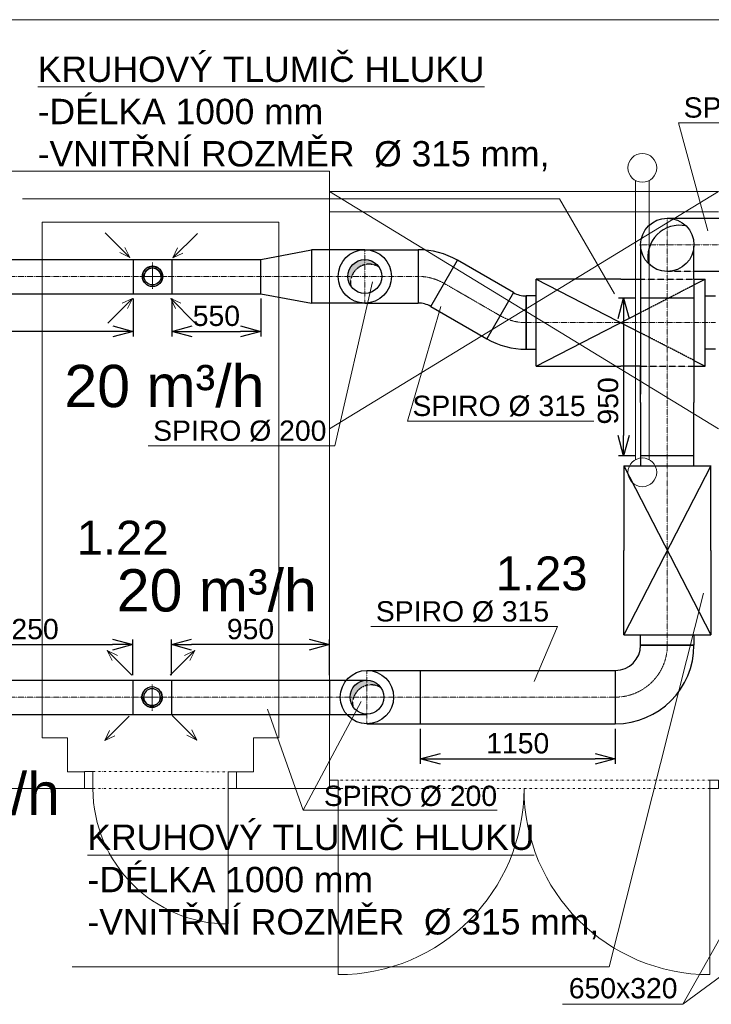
# Model space of a CAD drawing. Header units: millimetres. Extents: x 918337 to 1269480, y -257156 to -67477.
# Tile 16 of 114: x 1011481 to 1015572, y -135566 to -129744. Entities that reach past the tile are written whole.
import ezdxf

# ---------------------------------------------------------------- set-up
doc = ezdxf.new("R2010")
doc.units = ezdxf.units.MM
for name, pattern in [('ACAD_ISO10W100', [18.5, 12, -3, 0.5, -3]), ('DASHED', [0.75, 0.5, -0.25]), ('DĚLICÍ2', [15.875, 6.35, -3.175, 0, -3.175, 0, -3.175]), ('ČÁRKOVANÁ', [19.05, 12.7, -6.35])]:
    doc.linetypes.add(name, pattern=pattern)
doc.layers.get('0').update_dxf_attribs({"color": 8, "lineweight": 9})
for name, color, linetype, lineweight in [('1VZT - LEGENDY', 7, 'Continuous', 13), ('1VZT-POTRUBI', 4, 'Continuous', 30), ('1VZT-ČERCHOVANÁ', 7, 'ACAD_ISO10W100', 9), ('LEGENDY', 7, 'Continuous', 9), ('St_plocha_místnosti', 3, 'Continuous', 18)]:
    doc.layers.add(name, color=color, linetype=linetype, lineweight=lineweight)
doc.styles.add('Andy', font='arial.ttf')
doc.styles.get("Standard").update_dxf_attribs({"font": 'arial.ttf'})
doc.dimstyles.new('ISO-25', dxfattribs={"dimtxt": 2.5, "dimasz": 2.5, "dimexe": 1.25, "dimexo": 0.625, "dimtad": 1, "dimtxsty": 'Standard', "dimcen": 2.5, "dimadec": 0, "dimazin": 0, "dimtfac": 1, "dimtmove": 0, "dimatfit": 3, "dimfxl": 1, "dimarcsym": 0})

# ---------------------------------------------------------------- blocks, each defined once
blk = doc.blocks.new('DSDDSF')
at = {"linetype": 'DASHED', "ltscale": 0.5}
for q in [(-140516.8, 238348), (-140590.9, 238265.9), (-140516.8, 238191.8), (-140434.7, 238265.9)]:
    blk.add_line((-140516.8, 238265.9), q, dxfattribs=at)
at = {"layer": '1VZT - LEGENDY', "ltscale": 0.5}
for p, q in [((-140796.7, 238522.9), (-140651.4, 238377.7)), ((-140251.8, 238520), (-140397.1, 238374.7)), ((-140651.4, 238377.7), (-140711.3, 238406.3)), ((-140651.4, 238377.7), (-140680, 238437.6)), ((-140397.1, 238374.7), (-140368.5, 238434.6)), ((-140397.1, 238374.7), (-140337.2, 238403.3)), ((-140781.5, 237990.2), (-140636.2, 238135.5)), ((-140636.2, 238135.5), (-140696.2, 238106.9)), ((-140636.2, 238135.5), (-140664.8, 238075.6)), ((-140264, 237990.2), (-140409.3, 238135.5)), ((-140409.3, 238135.5), (-140380.7, 238075.6)), ((-140409.3, 238135.5), (-140349.4, 238106.9))]:
    blk.add_line(p, q, dxfattribs=at)
at = {"layer": '1VZT-POTRUBI', "ltscale": 0.5}
for radius in [60, 50]:
    blk.add_circle((-140516.8, 238265.9), radius, dxfattribs=at)
at = {"layer": '1VZT-POTRUBI'}
for radius, start, end in [(60, 326.44269, 213.55731), (50, 0, 180)]:
    blk.add_arc((-140516.8, 238265.9), radius, start, end, dxfattribs=at)
blk = doc.blocks.new('SDFSADFS')
at = {"linetype": 'DASHED', "ltscale": 0.5}
for q in [(-138765.2, 238958.4), (-138839.3, 238876.3), (-138765.2, 238802.2), (-138683.1, 238876.3)]:
    blk.add_line((-138765.2, 238876.3), q, dxfattribs=at)
at = {"layer": '1VZT - LEGENDY', "ltscale": 0.5}
for p, q in [((-138899.8, 238988.1), (-139045.1, 239133.3)), ((-139045.1, 239133.3), (-138985.2, 239104.7)), ((-139045.1, 239133.3), (-139016.5, 239073.4)), ((-138645.5, 238985.1), (-138500.2, 239130.4)), ((-138500.2, 239130.4), (-138560.2, 239101.8)), ((-138500.2, 239130.4), (-138528.9, 239070.5)), ((-138884.7, 238745.9), (-139030, 238600.6)), ((-138657.7, 238745.9), (-138512.4, 238600.6)), ((-139030, 238600.6), (-139001.4, 238660.6)), ((-138512.4, 238600.6), (-138541, 238660.6)), ((-139030, 238600.6), (-138970.1, 238629.2)), ((-138512.4, 238600.6), (-138572.4, 238629.2))]:
    blk.add_line(p, q, dxfattribs=at)
at = {"layer": '1VZT-POTRUBI', "color": 6, "ltscale": 0.5}
for radius in [60, 50]:
    blk.add_circle((-138765.2, 238876.3), radius, dxfattribs=at)
at = {"layer": '1VZT-POTRUBI', "color": 6}
for radius, start, end in [(60, 326.44269, 213.55731), (50, 0, 180)]:
    blk.add_arc((-138765.2, 238876.3), radius, start, end, dxfattribs=at)
blk = doc.blocks.new('ASXASA')
at = {"layer": '1VZT-POTRUBI', "color": 6, "ltscale": 0.1}
for p, q in [((1151246.3, -113586.3, -200), (1151246.3, -113071.3, -200)), ((1151746.3, -113071.3, -200), (1151246.3, -113071.3, -200)), ((1151246.3, -113586.3, -200), (1152246.3, -113071.3, -200)), ((1151246.3, -113071.3, -200), (1152246.3, -113586.3, -200)), ((1151746.3, -113071.3, -200), (1152246.3, -113071.3, -200)), ((1152246.3, -113586.3, -200), (1152246.3, -113071.3, -200)), ((1151186.3, -113171.3, -200), (1151186.3, -113486.3, -200)), ((1151246.3, -113171.3, -200), (1151186.3, -113171.3, -200)), ((1151246.3, -113486.3, -200), (1151246.3, -113171.3, -200)), ((1152246.3, -113486.3, -200), (1152246.3, -113171.3, -200)), ((1152246.3, -113171.3, -200), (1152306.3, -113171.3, -200)), ((1152306.3, -113171.3, -200), (1152306.3, -113486.3, -200)), ((1151186.3, -113486.3, -200), (1151246.3, -113486.3, -200)), ((1152306.3, -113486.3, -200), (1152246.3, -113486.3, -200)), ((1151246.3, -113586.3, -200), (1151746.3, -113586.3, -200)), ((1152246.3, -113586.3, -200), (1151746.3, -113586.3, -200))]:
    blk.add_line(p, q, dxfattribs=at)
blk = doc.blocks.new('_Open30')
at = {"color": 0, "linetype": 'ByBlock', "lineweight": -2}
for p, q in [((-1, 0.268), (0, 0)), ((0, 0), (-1, -0.268)), ((0, 0), (-1, 0))]:
    blk.add_line(p, q, dxfattribs=at)
blk = doc.blocks.new('*D803')
at = {"layer": '1VZT - LEGENDY', "color": 0, "lineweight": -2, "ltscale": 0.1, "transparency": 16777216}
for p, q in [((1004088.3, -131389.5), (1004088.2, -131614.8)), ((1012152.6, -131392.2), (1012152.5, -131617.4)), ((1012032.6, -131587.4), (1004208.2, -131584.8))]:
    blk.add_line(p, q, dxfattribs=at)
at = {"layer": 'Defpoints', "color": 0, "ltscale": 0.1, "transparency": 16777216}
for p in [(1004088.3, -131359.5), (1012152.6, -131362.2), (1004088.2, -131584.8)]:
    blk.add_point(p, dxfattribs=at)
at = {"layer": '1VZT - LEGENDY', "color": 0, "lineweight": -2, "ltscale": 0.1, "transparency": 16777216, "xscale": 120, "yscale": 120, "zscale": 120}
for p, rotation in [((1004088.2, -131584.8), 179.9812296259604), ((1012152.6, -131587.4), 359.9812296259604)]:
    blk.add_blockref('_Open30', p, dxfattribs=dict(at, rotation=rotation))
at = {"layer": '1VZT - LEGENDY', "color": 0, "ltscale": 0.1, "transparency": 16777216, "insert": (1008120.4, -131494.8), "char_height": 120, "attachment_point": 5, "rotation": 359.98123}
blk.add_mtext('8050', dxfattribs=at)
blk = doc.blocks.new('*D804')
at = {"layer": '1VZT - LEGENDY', "color": 0, "lineweight": -2, "ltscale": 0.1, "transparency": 16777216}
for p, q in [((1012381.3, -131392.2), (1012381.3, -131617.4)), ((1012907.7, -131392.2), (1012907.7, -131617.4)), ((1012501.3, -131587.4), (1012787.7, -131587.4))]:
    blk.add_line(p, q, dxfattribs=at)
at = {"layer": 'Defpoints', "color": 0, "ltscale": 0.1, "transparency": 16777216}
for p in [(1012381.3, -131362.2), (1012907.7, -131362.2), (1012907.7, -131587.4)]:
    blk.add_point(p, dxfattribs=at)
at = {"layer": '1VZT - LEGENDY', "color": 0, "lineweight": -2, "ltscale": 0.1, "transparency": 16777216, "xscale": 120, "yscale": 120, "zscale": 120, "rotation": 180}
blk.add_blockref('_Open30', (1012381.3, -131587.4), dxfattribs=at)
at = {"layer": '1VZT - LEGENDY', "color": 0, "lineweight": -2, "ltscale": 0.1, "transparency": 16777216, "xscale": 120, "yscale": 120, "zscale": 120}
blk.add_blockref('_Open30', (1012907.7, -131587.4), dxfattribs=at)
at = {"layer": '1VZT - LEGENDY', "color": 0, "ltscale": 0.1, "transparency": 16777216, "insert": (1012644.5, -131496.2), "char_height": 120, "attachment_point": 5}
blk.add_mtext('550', dxfattribs=at)
blk = doc.blocks.new('*D805')
at = {"layer": '1VZT - LEGENDY', "color": 0, "lineweight": -2, "ltscale": 0.1, "transparency": 16777216}
for p, q in [((1012378.1, -133619.9), (1012378.1, -133409.5)), ((1013314.3, -133619.9), (1013314.3, -133409.5)), ((1013194.3, -133439.5), (1012498.1, -133439.5))]:
    blk.add_line(p, q, dxfattribs=at)
at = {"layer": 'Defpoints', "color": 0, "ltscale": 0.1, "transparency": 16777216}
for p in [(1012378.1, -133439.5), (1012378.1, -133649.9), (1013314.3, -133649.9)]:
    blk.add_point(p, dxfattribs=at)
at = {"layer": '1VZT - LEGENDY', "color": 0, "lineweight": -2, "ltscale": 0.1, "transparency": 16777216, "xscale": 120, "yscale": 120, "zscale": 120, "rotation": 180}
blk.add_blockref('_Open30', (1012378.1, -133439.5), dxfattribs=at)
at = {"layer": '1VZT - LEGENDY', "color": 0, "lineweight": -2, "ltscale": 0.1, "transparency": 16777216, "xscale": 120, "yscale": 120, "zscale": 120}
blk.add_blockref('_Open30', (1013314.3, -133439.5), dxfattribs=at)
at = {"layer": '1VZT - LEGENDY', "color": 0, "ltscale": 0.1, "transparency": 16777216, "insert": (1012846.2, -133348.2), "char_height": 120, "attachment_point": 5}
blk.add_mtext('950', dxfattribs=at)
blk = doc.blocks.new('*D806')
at = {"layer": '1VZT - LEGENDY', "color": 0, "lineweight": -2, "ltscale": 0.1, "transparency": 16777216}
for p, q in [((1010901, -133619.9), (1010901, -133409.5)), ((1012149.4, -133619.9), (1012149.4, -133409.5)), ((1011021, -133439.5), (1012029.4, -133439.5))]:
    blk.add_line(p, q, dxfattribs=at)
at = {"layer": 'Defpoints', "color": 0, "ltscale": 0.1, "transparency": 16777216}
for p in [(1012149.4, -133439.5), (1010901, -133649.9), (1012149.4, -133649.9)]:
    blk.add_point(p, dxfattribs=at)
at = {"layer": '1VZT - LEGENDY', "color": 0, "lineweight": -2, "ltscale": 0.1, "transparency": 16777216, "xscale": 120, "yscale": 120, "zscale": 120, "rotation": 180}
blk.add_blockref('_Open30', (1010901, -133439.5), dxfattribs=at)
at = {"layer": '1VZT - LEGENDY', "color": 0, "lineweight": -2, "ltscale": 0.1, "transparency": 16777216, "xscale": 120, "yscale": 120, "zscale": 120}
blk.add_blockref('_Open30', (1012149.4, -133439.5), dxfattribs=at)
at = {"layer": '1VZT - LEGENDY', "color": 0, "ltscale": 0.1, "transparency": 16777216, "insert": (1011525.2, -133348.2), "char_height": 120, "attachment_point": 5}
blk.add_mtext('1250', dxfattribs=at)
blk = doc.blocks.new('*D816')
at = {"layer": '1VZT - LEGENDY', "color": 0, "lineweight": -2, "ltscale": 0.1, "transparency": 16777216}
for p, q in [((1015124.3, -131390.4), (1015023.3, -131390.4)), ((1015053.3, -131510.4), (1015053.3, -132202.3)), ((1015123.9, -132322.3), (1015023.3, -132322.3))]:
    blk.add_line(p, q, dxfattribs=at)
at = {"layer": 'Defpoints', "color": 0, "ltscale": 0.1, "transparency": 16777216}
for p in [(1015154.3, -131390.4), (1015053.3, -132322.3), (1015153.9, -132322.3)]:
    blk.add_point(p, dxfattribs=at)
at = {"layer": '1VZT - LEGENDY', "color": 0, "lineweight": -2, "ltscale": 0.1, "transparency": 16777216, "xscale": 120, "yscale": 120, "zscale": 120}
for p, rotation in [((1015053.3, -131390.4), 90), ((1015053.3, -132322.3), 270)]:
    blk.add_blockref('_Open30', p, dxfattribs=dict(at, rotation=rotation))
at = {"layer": '1VZT - LEGENDY', "color": 0, "ltscale": 0.1, "transparency": 16777216, "insert": (1014962.1, -131998.4), "char_height": 120, "attachment_point": 5, "rotation": 90}
blk.add_mtext('950', dxfattribs=at)
blk = doc.blocks.new('*D817')
at = {"layer": '1VZT - LEGENDY', "color": 0, "lineweight": -2, "ltscale": 0.1, "transparency": 16777216}
for p, q in [((1013850, -133937.6), (1013850, -134144.7)), ((1015004.3, -133937.6), (1015004.3, -134144.7)), ((1013970, -134114.7), (1014884.3, -134114.7))]:
    blk.add_line(p, q, dxfattribs=at)
at = {"layer": 'Defpoints', "color": 0, "ltscale": 0.1, "transparency": 16777216}
for p in [(1013850, -133907.6), (1015004.3, -133907.6), (1015004.3, -134114.7)]:
    blk.add_point(p, dxfattribs=at)
at = {"layer": '1VZT - LEGENDY', "color": 0, "lineweight": -2, "ltscale": 0.1, "transparency": 16777216, "xscale": 120, "yscale": 120, "zscale": 120, "rotation": 180}
blk.add_blockref('_Open30', (1013850, -134114.7), dxfattribs=at)
at = {"layer": '1VZT - LEGENDY', "color": 0, "lineweight": -2, "ltscale": 0.1, "transparency": 16777216, "xscale": 120, "yscale": 120, "zscale": 120}
blk.add_blockref('_Open30', (1015004.3, -134114.7), dxfattribs=at)
at = {"layer": '1VZT - LEGENDY', "color": 0, "ltscale": 0.1, "transparency": 16777216, "insert": (1014427.1, -134023.4), "char_height": 120, "attachment_point": 5}
blk.add_mtext('1150', dxfattribs=at)
blk = doc.blocks.new('EDWED')
at = {"color": 8, "ltscale": 2}
for p, q in [((964027.1, -225550.1), (953337.1, -225550.1)), ((964027.1, -229200.1), (964027.1, -225550.1)), ((966327.1, -227072.6), (964027.1, -225670.1)), ((964027.1, -227072.6), (966327.1, -225670.1)), ((962327.1, -228900.1), (962327.1, -225850.1)), ((963727.1, -225850.1), (962327.1, -225850.1)), ((963727.1, -228900.1), (963727.1, -225850.1)), ((962477.1, -228900.1), (962327.1, -228900.1)), ((962477.1, -229100.1), (962477.1, -228900.1)), ((963577.1, -229100.1), (963577.1, -228900.1)), ((963727.1, -228900.1), (963577.1, -228900.1)), ((962477.1, -229100.1), (962577.1, -229100.1)), ((962577.1, -229200.1), (962577.1, -229100.1)), ((963577.1, -229100.1), (963477.1, -229100.1)), ((963477.1, -229200.1), (963477.1, -229100.1)), ((963477.1, -229200.1), (963477.1, -229100.1)), ((962577.1, -229200.1), (961977.1, -229200.1)), ((964027.1, -229200.1), (963477.1, -229200.1))]:
    blk.add_line(p, q, dxfattribs=at)
at = {"color": 8, "lineweight": 18, "ltscale": 2}
for p, q in [((965837.1, -227254.8), (965837.1, -225604.8)), ((965917.1, -227254.8), (965917.1, -225604.8))]:
    blk.add_line(p, q, dxfattribs=at)
at = {"color": 8}
for p, q in [((966327.1, -225670.1), (964027.1, -225670.1)), ((964027.1, -225670.1), (964027.1, -225790.1)), ((964027.1, -225790.1), (966327.1, -225790.1))]:
    blk.add_line(p, q, dxfattribs=at)
at = {"color": 8, "ltscale": 2}
for points in [[(962627.1, -229199.3), (962577.1, -229199.3), (962577.1, -229099.3), (962627.1, -229099.3)], [(963477.1, -229200.1), (963427.1, -229200.1), (963427.1, -229100.1), (963477.1, -229100.1)], [(964027.1, -229200.1), (964077.1, -229200.1), (964077.1, -229150.1), (964027.1, -229150.1)], [(966277.1, -229200.1), (966327.1, -229200.1), (966327.1, -229150.1), (966277.1, -229150.1)]]:
    blk.add_lwpolyline(points, close=True, dxfattribs=at)
at = {"color": 8, "linetype": 'DĚLICÍ2', "ltscale": 2}
for points in [[(962627.1, -229099.3), (963427.1, -229100.1)], [(962627.1, -229199.3), (963427.1, -229200.1)], [(966277.1, -229150.1), (964077.1, -229150.1)], [(966277.1, -229200.1), (964077.1, -229200.1)]]:
    blk.add_lwpolyline(points, dxfattribs=at)
at = {"color": 8, "ltscale": 2}
for points in [[(963427.1, -229200.1), (963427.1, -230000.1)], [(964077.1, -229200.1), (964077.1, -230300.1)], [(966277.1, -229200.1), (966277.1, -230300.1)]]:
    blk.add_lwpolyline(points, dxfattribs=at)
for centre in [(965877.1, -225529.8), (965877.1, -227329.8)]:
    blk.add_circle(centre, 85, dxfattribs=at)
for centre, radius, start, end in [((963427.1, -229200.1), 800, 180, 270), ((964077.1, -229200.1), 1100, 270, 0), ((966277.1, -229200.1), 1100, 180, 270)]:
    blk.add_arc(centre, radius, start, end, dxfattribs=at)

msp = doc.modelspace()

# ---------------------------------------------------------------- hatches: boundary and pattern name
at = {"layer": '1VZT-POTRUBI', "ltscale": 0.1}
h = msp.add_hatch(color=256, dxfattribs=at)
h.dxf.hatch_style = 1
h.paths.add_polyline_path([(1013522.7, -131193), (1013522.7, -131162.4, 0.414214), (1013422.7, -131262.4), (1013444.7, -131262.4, -0.253268)])
h.paths.add_polyline_path([(1013444.7, -131262.4), (1013422.7, -131262.4, 0.148748), (1013439.7, -131318, -0.129615)])
h.paths.add_polyline_path([(1013522.7, -131162.4), (1013522.7, -131193, -0.199532), (1013605.8, -131206.7, 0.250059)])
h = msp.add_hatch(color=6, dxfattribs=at)
h.dxf.hatch_style = 1
h.paths.add_polyline_path([(1013535, -133680.6), (1013535, -133649.9, 0.414214), (1013435, -133749.9), (1013457, -133749.9, -0.253268)])
h.paths.add_polyline_path([(1013457, -133749.9), (1013435, -133749.9, 0.148748), (1013452, -133805.6, -0.129615)])
h.paths.add_polyline_path([(1013535, -133649.9), (1013535, -133680.6, -0.199532), (1013618.1, -133694.3, 0.250059)])

# ---------------------------------------------------------------- linework, layer by layer
at = {"layer": '1VZT - LEGENDY'}
msp.add_line((1009876.9, -129744.3), (1017580.4, -129744.3), dxfattribs=at)
at = {"layer": '1VZT - LEGENDY', "ltscale": 0.1}
for p, q in [((1015378.5, -130354.1), (1016482.5, -130354.1)), ((1015378.5, -130354.1), (1015551.6, -130992.4)), ((1011497.5, -130803.7), (1014674.2, -130803.7)), ((1014674.2, -130803.7), (1014998.6, -131365.5)), ((1013344.6, -132264.9), (1013567.4, -131294)), ((1013774.2, -132118.2), (1013972.1, -131439.3)), ((1013774.2, -132118.2), (1014878.2, -132118.2)), ((1012240.7, -132264.9), (1013344.6, -132264.9)), ((1014968.5, -135345), (1015525.3, -133134.6)), ((1013557.9, -133333.1), (1014661.8, -133333.1)), ((1014661.8, -133333.1), (1014524.7, -133658.3)), ((1013158.3, -134418.7), (1013501.6, -133774.8)), ((1013158.3, -134418.7), (1012946.2, -133821.7)), ((1013158.3, -134418.7), (1014306.3, -134418.7)), ((1015404.5, -135566.2), (1015976.3, -134543.2, -200)), ((1015404.5, -135566.2), (1016786.3, -134543.2, -200)), ((1011791.8, -135345), (1014968.5, -135345)), ((1014692.3, -135566.2), (1015404.5, -135566.2))]:
    msp.add_line(p, q, dxfattribs=at)
at = {"layer": '1VZT-POTRUBI', "color": 6, "ltscale": 0.1}
for p, q in [((1015311.6, -130917.7), (1015626.6, -130917.7)), ((1015153.9, -131075.4), (1015153.9, -131278.1, -200)), ((1015469.1, -131233), (1015469.1, -131082.9)), ((1015153.9, -131278.1, -200), (1015154.3, -131390.4)), ((1015626.6, -131233), (1015469.1, -131233)), ((1015469.3, -131278.1, -200), (1015469.3, -131232.9)), ((1015469.3, -131278.1, -200), (1015469.3, -131390.4)), ((1015469.3, -131390.4), (1015154.3, -131390.4)), ((1015154.3, -131390.4), (1015154.3, -131793.1, -200)), ((1015469.3, -131390.4), (1015469.3, -131793.1, -200)), ((1015153.9, -132007.3), (1015153.9, -131793.1, -200)), ((1015154.3, -131793.1, -200), (1015154.3, -131958.6, -252.4)), ((1015469.3, -131793.1, -200), (1015469.3, -131898.6, -252.4)), ((1015469.3, -131793.1, -200), (1015469.3, -132007.3)), ((1015153.9, -132007.3), (1015153.9, -132322.3)), ((1015469.3, -132322.3), (1015469.3, -132007.3)), ((1015469.3, -132322.3), (1015154.3, -132322.3)), ((1015154.3, -133442.3), (1015469.6, -133442.3)), ((1013535, -133592.3), (1013850, -133592.3)), ((1013850, -133592.3), (1013850, -133907.6)), ((1013850, -133592.3), (1015004.3, -133592.3)), ((1015004.3, -133592.3), (1015004.3, -133907.6)), ((1005006.4, -133649.9), (1013535, -133649.9)), ((1012149.4, -133649.9), (1012149.4, -133849.9)), ((1012378.1, -133649.9), (1012378.1, -133849.9)), ((1013314.3, -133649.9), (1013314.3, -133853.4)), ((1005006.4, -133849.9), (1013535, -133853.5)), ((1013535, -133907.6), (1013850, -133907.6)), ((1013850, -133907.6), (1015004.3, -133907.6))]:
    msp.add_line(p, q, dxfattribs=at)
at = {"layer": '1VZT-POTRUBI', "ltscale": 0.1}
for p, q in [((1012907.7, -131162.4), (1013207.7, -131104.7)), ((1013522.7, -131104.7), (1013207.7, -131104.7)), ((1013207.7, -131104.7), (1013207.7, -131420)), ((1013522.7, -131104.7), (1013837.7, -131104.7)), ((1013837.7, -131104.7), (1013837.7, -131419.7)), ((1013837.7, -131104.7), (1013837.7, -131420)), ((1013837.7, -131104.7), (1013837.7, -131420)), ((1004088.3, -131162.2), (1012908.7, -131162.2)), ((1012152.6, -131162.2), (1012152.6, -131362.2)), ((1012381.3, -131162.2), (1012381.3, -131362.2)), ((1012907.7, -131365.4), (1012907.7, -131162.4)), ((1013912.7, -131439.8), (1014070.2, -131167)), ((1014401.3, -131358, -200), (1014070.2, -131166.9)), ((1014536.3, -131793.1, -200), (1014536.3, -131278.1, -200)), ((1015036.3, -131278.1, -200), (1014536.3, -131278.1, -200)), ((1014536.3, -131278.1, -200), (1015154.3, -131596.4, -200)), ((1015036.3, -131278.1, -200), (1015153.9, -131278, -200.2)), ((1015469.3, -131278, -199.6), (1015536.3, -131278, -199.5)), ((1015469.3, -131312.6, -200), (1015536.3, -131278.1, -200)), ((1015536.3, -131793.1, -200), (1015536.3, -131278.1, -200)), ((1004088.3, -131362.2), (1012907.7, -131365.4)), ((1012907.7, -131365.4), (1013207.7, -131420)), ((1014401.3, -131358, -200), (1014243.8, -131630.8, -200)), ((1014476.3, -131693.1, -200), (1014476.3, -131378.1, -200)), ((1014476.3, -131378.1, -200), (1014476.3, -131693.1, -200)), ((1014536.3, -131378.1, -200), (1014476.3, -131378.1, -200)), ((1014536.3, -131693.1, -200), (1014536.3, -131378.1, -200)), ((1015536.3, -131693.1, -200), (1015536.3, -131378.1, -200)), ((1015536.3, -131378.1, -200), (1015596.3, -131378.1, -200)), ((1013522.7, -131420), (1013207.7, -131420)), ((1013522.7, -131420), (1013837.7, -131420)), ((1013912.7, -131439.8), (1014243.7, -131630.9, -200)), ((1014536.3, -131793.1, -200), (1015154.3, -131474.9, -200)), ((1014476.3, -131693.1, -200), (1014536.3, -131693.1, -200)), ((1015596.3, -131693.1, -200), (1015536.3, -131693.1, -200)), ((1014536.3, -131793.1, -200), (1015036.3, -131793.1, -200)), ((1015154.3, -131793.1, -200), (1015036.3, -131793.1, -200)), ((1015469.3, -131758.6, -200), (1015536.3, -131793.1, -200)), ((1015469.3, -131793.1, -200), (1015536.3, -131793.1, -200))]:
    msp.add_line(p, q, dxfattribs=at)
at = {"layer": '1VZT-POTRUBI', "linetype": 'ČÁRKOVANÁ', "ltscale": 0.1}
for p, q in [((1015153.9, -131278, -200.2), (1015469.3, -131278, -199.6)), ((1015154.3, -131474.9, -200), (1015469.3, -131312.6, -200)), ((1015469.3, -131758.6, -200), (1015154.3, -131596.4, -200)), ((1015154.3, -131793.1, -200), (1015469.3, -131793.1, -200))]:
    msp.add_line(p, q, dxfattribs=at)
at = {"layer": '1VZT-POTRUBI', "color": 6, "linetype": 'ČÁRKOVANÁ', "ltscale": 0.1}
msp.add_line((1015469.1, -131233), (1015311.6, -131233), dxfattribs=at)
at = {"layer": '1VZT-POTRUBI', "color": 6, "ltscale": 0.1}
for centre, radius in [((1015311.6, -131075.4), 157.7), ((1013535, -133749.9), 157.7), ((1013535, -133749.9), 100)]:
    msp.add_circle(centre, radius, dxfattribs=at)
at = {"layer": '1VZT-POTRUBI', "ltscale": 0.1}
for radius in [157.7, 100]:
    msp.add_circle((1013522.7, -131262.4), radius, dxfattribs=at)
at = {"layer": '1VZT-POTRUBI', "color": 6, "ltscale": 0.1}
for centre, radius, start, end in [((1015384.5, -131148.3), 188.4, 78.1798, 191.8202), ((1015004.3, -133442.3), 150, 270, 0), ((1015004.3, -133442.3), 465.4, 270, 0)]:
    msp.add_arc(centre, radius, start, end, dxfattribs=at)
at = {"layer": '1VZT-POTRUBI', "ltscale": 0.1}
for centre, radius, start, end in [((1013837.7, -131569.7), 465, 60, 90), ((1014476.3, -131228.1, -200), 150, 240, 270), ((1013837.7, -131569.7), 150, 60, 90), ((1014476.3, -131228.1, -200), 465, 240, 270)]:
    msp.add_arc(centre, radius, start, end, dxfattribs=at)
at = {"layer": '1VZT-POTRUBI', "linetype": 'ČÁRKOVANÁ', "ltscale": 0.1}
msp.add_arc((1013547.8, -131299.8), 109.7, 58.07892, 189.60573, dxfattribs=at)
at = {"layer": '1VZT-POTRUBI', "color": 6, "linetype": 'ČÁRKOVANÁ', "ltscale": 0.1}
msp.add_arc((1013560.1, -133787.3), 109.7, 58.07892, 189.60573, dxfattribs=at)
at = {"layer": '1VZT-ČERCHOVANÁ', "ltscale": 0.1}
for p, q in [((1015311.6, -130917.7), (1015311.6, -133442.3)), ((1013522.7, -131420), (1013522.7, -131104.7)), ((1016436.3, -131075.5, -200), (1015153.9, -131075.3)), ((1014322.5, -131494.4, -200), (1013991.5, -131303.3)), ((1015596.3, -131535.6, -200), (1014476.3, -131535.6, -200)), ((1013535, -133907.6), (1013535, -133592.3)), ((1015004.3, -133749.9), (1004515.3, -133749.9))]:
    msp.add_line(p, q, dxfattribs=at)
at = {"layer": '1VZT-ČERCHOVANÁ', "color": 7, "ltscale": 0.1}
msp.add_line((1013837.7, -131262.4), (1004088.3, -131262.2), dxfattribs=at)
at = {"layer": '1VZT-ČERCHOVANÁ', "ltscale": 0.1}
for centre, radius, start, end in [((1013837.7, -131569.7), 307.5, 60, 90), ((1014476.3, -131228.1, -200), 307.5, 240, 270), ((1015004.3, -133442.3), 307.7, 270, 0)]:
    msp.add_arc(centre, radius, start, end, dxfattribs=at)

# ---------------------------------------------------------------- block references
msp.add_blockref('EDWED', (49287.2, 94909.3))
at = {"xscale": -1, "rotation": 180}
msp.add_blockref('SDFSADFS', (1151028.9, 105126.4), dxfattribs=at)
at = {"layer": '1VZT - LEGENDY'}
msp.add_blockref('DSDDSF', (1152783.7, -369528.1), dxfattribs=at)
at = {"layer": '1VZT-POTRUBI', "rotation": 270}
msp.add_blockref('ASXASA', (1128640.6, 1018864.1, 200), dxfattribs=at)

# ---------------------------------------------------------------- texts
at = {"layer": '1VZT - LEGENDY', "lineweight": 5, "char_height": 150, "attachment_point": 1}
for insert in [(1011587.8, -129962.1), (1011882.1, -134503.4)]:
    msp.add_mtext_dynamic_manual_height_columns('{\\LKRUHOVÝ TLUMIČ HLUKU\\P}-DÉLKA 1000 mm\\P-VNITŘNÍ ROZMĚR  %%C 315 mm,', width=7941.607, gutter_width=12.5, heights=[0], dxfattribs=dict(at, insert=insert))
at = {"layer": 'LEGENDY', "lineweight": 5}
for s, insert, char_height, attachment_point in [('SPIRO %%C 200', (1015921, -130265.8), 120, 5), ('20 m³/h', (1011745.2, -131785.2), 250, 1), ('SPIRO %%C 315', (1014316.7, -132029.9), 120, 5), ('SPIRO %%C 200', (1012783.1, -132176.6), 120, 5), ('20 m³/h', (1012054.9, -132993.5), 250, 1), ('SPIRO %%C 315', (1014100.3, -133244.8), 120, 5), ('120 m³/h', (1010340.9, -134196.1), 250, 1), ('SPIRO %%C 200', (1013792.7, -134335.8), 120, 5), ('650x320', (1015050.6, -135471.8), 120, 5)]:
    msp.add_mtext_dynamic_manual_height_columns(s, width=1517.357, gutter_width=12.5, heights=[0], dxfattribs=dict(at, insert=insert, char_height=char_height, attachment_point=attachment_point))
at = {"layer": 'St_plocha_místnosti', "ltscale": 2, "style": 'Andy'}
for s, p in [('1.22', (1011817.9, -132907)), ('1.23', (1014296.5, -133118.2))]:
    msp.add_text(s, height=200, dxfattribs=at).set_placement(p)

# ---------------------------------------------------------------- dimensions: what is measured, and where the dimension line sits
at = {"layer": '1VZT - LEGENDY', "ltscale": 0.1}
for p1, p2, distance, picture, middle in [((1012152.6, -131362.2), (1004088.3, -131359.5), 225.2, '*D803', (1008120.4, -131494.8)), ((1012381.3, -131362.2), (1012907.7, -131362.2), -225.2, '*D804', (1012644.5, -131496.2))]:
    dim = msp.add_aligned_dim(p1=p1, p2=p2, distance=distance, dimstyle='ISO-25', override={"dimtxt": 120, "dimasz": 120, "dimexe": 30, "dimexo": 30, "dimgap": 30, "dimdec": 0, "dimrnd": 50, "dimblk": 'Open30', "dimtdec": 0, "dimldrblk": 'Open30', "dimfxl": 10}, dxfattribs=at)
    dim.commit()
    dim.dimension.update_dxf_attribs({"geometry": picture, "text_midpoint": middle})
dim = msp.add_linear_dim(base=(1015053.3, -132322.3), p1=(1015154.3, -131390.4), p2=(1015153.9, -132322.3), angle=90, dimstyle='ISO-25', override={"dimtxt": 120, "dimasz": 120, "dimexe": 30, "dimexo": 30, "dimgap": 30, "dimdec": 0, "dimrnd": 50, "dimblk": 'Open30', "dimtdec": 0, "dimldrblk": 'Open30', "dimfxl": 10}, dxfattribs=at)
dim.commit()
dim.dimension.update_dxf_attribs({"geometry": '*D816', "text_midpoint": (1015053.3, -131998.4), "dimtype": 160})
for base, p1, p2, picture, middle in [((1012149.4, -133439.5), (1010901, -133649.9), (1012149.4, -133649.9), '*D806', (1011525.2, -133348.2)), ((1012378.1, -133439.5), (1013314.3, -133649.9), (1012378.1, -133649.9), '*D805', (1012846.2, -133348.2)), ((1015004.3, -134114.7), (1013850, -133907.6), (1015004.3, -133907.6), '*D817', (1014427.1, -134023.4))]:
    dim = msp.add_linear_dim(base=base, p1=p1, p2=p2, dimstyle='ISO-25', override={"dimtxt": 120, "dimasz": 120, "dimexe": 30, "dimexo": 30, "dimgap": 30, "dimdec": 0, "dimrnd": 50, "dimblk": 'Open30', "dimtdec": 0, "dimldrblk": 'Open30', "dimfxl": 10}, dxfattribs=at)
    dim.commit()
    dim.dimension.update_dxf_attribs({"geometry": picture, "text_midpoint": middle})

doc.saveas('drawing.dxf')
